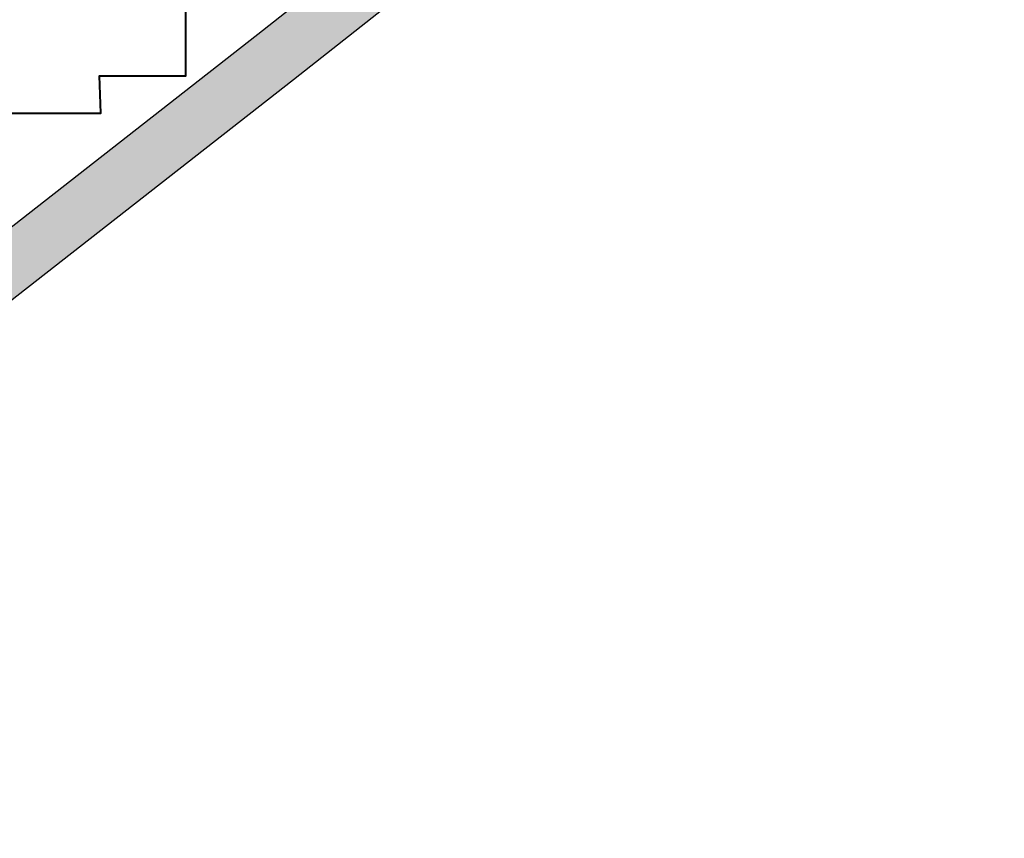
# Model space of a CAD drawing. Header units: inches. Extents: x 727810 to 1461440, y 2714588 to 5435005.
# Tile 228 of 233: x 730178 to 730517, y 2715522 to 2715805. Entities that reach past the tile are written whole.
import ezdxf

# ---------------------------------------------------------------- set-up
doc = ezdxf.new("R2010")
doc.units = ezdxf.units.IN
doc.header["$MEASUREMENT"] = 0
doc.linetypes.add('ACAD_ISO03W100', pattern=[30, 12, -18])
doc.layers.add('AM_8', color=1, linetype='Continuous', lineweight=15)
doc.layers.add('BOUNDARY DETAILS', color=7, linetype='Continuous')
doc.layers.add('POLYLINE', color=3, linetype='Continuous')

msp = doc.modelspace()

# ---------------------------------------------------------------- hatches: boundary and pattern name
at = {"layer": 'AM_8', "ltscale": 10}
h = msp.add_hatch(dxfattribs=at)
h.set_pattern_fill('AR-CONC', color=1, scale=0.1)
h.set_pattern_definition([(50, (0, -1.14), (18.2184669, -1.59390855), [1.905, -20.955]), (355, (0, -1.14), (-3.52434214, 19.10568452), [1.524, -16.76405842]), (100.4514447, (1.518, -1.273), (14.69412471, 17.51177519), [1.61900088, -17.80902446]), (46.1842, (0, 3.94), (27.10790409, -4.2042328), [2.8575, -31.4325]), (96.6355576, (2.26, 3.59), (23.7404134, 24.74261246), [2.42850231, -26.71356082]), (351.1841512, (0, 3.94), (23.7404134, 24.74261246), [2.2859967, -25.1459732]), (21, (2.54, 2.67), (15.16143913, -10.22651982), [1.905, -20.955]), (326, (2.54, 2.67), (6.18020283, 18.41879661), [1.524, -16.764]), (71.451445, (3.803, 1.818), (21.34164193, 8.19227689), [1.61900088, -17.80899376]), (37.5, (0, -1.14), (0.308860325, 8.455503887), [0, -16.5608, 0, -17.018, 0, -16.8275]), (7.5, (0, -1.14), (6.68196625, 10.018057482), [0, -9.7028, 0, -16.1798, 0, -6.4135]), (327.5, (-5.664, -1.14), (13.559059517, -0.5728744), [0, -6.35, 0, -19.812, 0, -26.289]), (317.5, (-8.204, -1.14), (14.81291814, 2.542649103), [0, -8.255, 0, -13.1572, 0, -18.669])])
h.paths.add_polyline_path([(730391.82316, 2715878.16018), (730356.7819, 2715850.51698), (730272.22694, 2715783.8137), (730096.51231, 2715646.5984), (730080.0676, 2715658.3065), (730079.18894, 2715658.57034), (730082.7077, 2715661.194), (730259.8786, 2715799.5465), (730344.3948, 2715866.2192), (730379.4438, 2715893.8685), (730671.4684, 2716124.0062), (730657.0154, 2716226.259), (730645.0894, 2716310.634), (730560.6399, 2716311.9751), (730459.0973, 2716313.5877), (730357.5548, 2716315.2002), (730256.0122, 2716316.8128), (730154.4697, 2716318.4254), (730052.9271, 2716320.038), (729951.3846, 2716321.6505), (729849.842, 2716323.2631), (729748.2994, 2716324.8757), (729646.7569, 2716326.4882), (729545.2143, 2716328.1008), (729443.6718, 2716329.7134), (729342.1292, 2716331.326), (729240.5867, 2716332.9385), (729139.0441, 2716334.5511), (729037.5016, 2716336.1637), (728935.959, 2716337.7762), (728834.4165, 2716339.3888), (728732.7414, 2716341.0035), (728626.066, 2716344.1123), (728519.5231, 2716347.2172), (728412.9801, 2716350.3221), (728306.4372, 2716353.427), (728093.3514, 2716359.6368), (728003.9825, 2716362.2412), (728001.5191, 2716280.3372), (727998.4549, 2716178.4583), (727995.3907, 2716076.5793), (727992.3266, 2715974.7004), (727987.67284, 2715819.9715), (727987.22168, 2715804.9715), (727986.1982, 2715770.9426), (727983.134, 2715669.0636), (727979.3235, 2715542.3694), (729920.1414, 2715542.3694), (729990.8211, 2715592.6815), (730064.21459, 2715647.40517), (730073.3836, 2715644.6519), (730083.91997, 2715637.15035), (730002.59918, 2715576.51593), (729926.53277, 2715522.3694), (727958.71293, 2715522.3694), (727963.14304, 2715669.66486), (727966.20724, 2715771.54387), (727972.33564, 2715975.30167), (727975.39974, 2716077.18055), (727978.46394, 2716179.05957), (727981.52814, 2716280.93847), (727984.59224, 2716382.81476), (728093.934, 2716379.62831), (728200.4769, 2716376.52341), (728307.0198, 2716373.41851), (728413.5627, 2716370.31361), (728520.1057, 2716367.20871), (728626.6486, 2716364.10381), (728733.19151, 2716360.99887), (728834.73408, 2716359.38628), (728936.27658, 2716357.77368), (729037.81916, 2716356.16118), (729139.36168, 2716354.54858), (729240.90428, 2716352.93598), (729342.44676, 2716351.32348), (729443.98938, 2716349.71088), (729545.53188, 2716348.09828), (729647.07448, 2716346.48568), (729748.61696, 2716344.87318), (729850.15958, 2716343.26058), (729951.70218, 2716341.64798), (730053.24466, 2716340.03548), (730154.78728, 2716338.42288), (730256.32978, 2716336.81028), (730357.87238, 2716335.19768), (730459.41486, 2716333.58518), (730560.95748, 2716331.97258), (730662.50002, 2716330.36003), (730676.81856, 2716229.05808), (730692.88125, 2716115.41696)])

# ---------------------------------------------------------------- linework, layer by layer
at = {"layer": 'BOUNDARY DETAILS', "color": 5, "linetype": 'ACAD_ISO03W100', "const_width": 0.25}
msp.add_lwpolyline([(729545.53188, 2716348.09828), (729647.07448, 2716346.48568), (729748.61696, 2716344.87318), (729850.15958, 2716343.26058), (729951.70218, 2716341.64798), (730053.24466, 2716340.03548), (730154.78728, 2716338.42288), (730256.32978, 2716336.81028), (730357.87238, 2716335.19768), (730459.41486, 2716333.58518), (730560.95748, 2716331.97258), (730662.50002, 2716330.36003), (730676.81856, 2716229.05808), (730692.88125, 2716115.41696), (730391.82316, 2715878.16018), (730356.7819, 2715850.51698), (730272.22694, 2715783.8137), (730094.84143, 2715645.29361), (730002.59918, 2715576.51593), (729926.53277, 2715522.3694), (727958.71293, 2715522.3694)], dxfattribs=at)
at = {"layer": 'BOUNDARY DETAILS', "color": 2}
for points in [[(729545.53188, 2716348.09828), (729647.07448, 2716346.48568), (729748.61696, 2716344.87318), (729850.15958, 2716343.26058), (729951.70218, 2716341.64798), (730053.24466, 2716340.03548), (730154.78728, 2716338.42288), (730256.32978, 2716336.81028), (730357.87238, 2716335.19768), (730459.41486, 2716333.58518), (730560.95748, 2716331.97258), (730662.50002, 2716330.36003), (730676.81856, 2716229.05808), (730692.88125, 2716115.41696), (730391.82316, 2715878.16018), (730356.7819, 2715850.51698), (730272.22694, 2715783.8137), (730094.84143, 2715645.29361), (730002.59918, 2715576.51593), (729926.53277, 2715522.3694), (727958.71293, 2715522.3694)], [(729545.2143, 2716327.9808), (729646.7569, 2716326.3682), (729748.2994, 2716324.7557), (729951.3846, 2716321.5305), (730052.9271, 2716319.918), (730154.4697, 2716318.3054), (730256.0122, 2716316.6928), (730357.5548, 2716315.0802), (730459.0973, 2716313.4677), (730560.6399, 2716311.8551), (730645.0894, 2716310.514), (730657.0154, 2716226.139), (730671.4684, 2716123.8862), (730379.4438, 2715893.7485), (730344.3948, 2715866.0992), (730259.8786, 2715799.4265), (730082.7077, 2715661.074), (729990.8211, 2715592.5615), (729920.1414, 2715542.2494), (727979.3235, 2715542.2494)]]:
    msp.add_lwpolyline(points, dxfattribs=at)
at = {"layer": 'POLYLINE', "color": 0, "lineweight": 40}
msp.add_lwpolyline([(730172.92235, 2715772.34695), (730205.70977, 2715772.34695), (730205.23197, 2715785.20345), (730235.06272, 2715785.20345), (730235.06272, 2715821.01023), (730264.49393, 2715821.30525), (730264.49393, 2715846.61698), (730294.02468, 2715846.35809), (730294.02468, 2715878.10026), (730324.18049, 2715878.81238), (730324.18049, 2715892.33636), (730355.5372, 2715891.84113), (730355.5372, 2715912.42306), (730386.67943, 2715912.42306), (730386.67943, 2715940.70707), (730415.61523, 2715940.7065), (730415.61523, 2715982.52348), (730474.41902, 2715982.52404), (730474.41902, 2716003.67767), (730505.90037, 2716003.67767), (730505.90037, 2716047.30979), (730472.78494, 2716047.30979), (730472.78494, 2716019.12714), (730442.80458, 2716018.7875)], dxfattribs=at)

doc.saveas('drawing.dxf')
